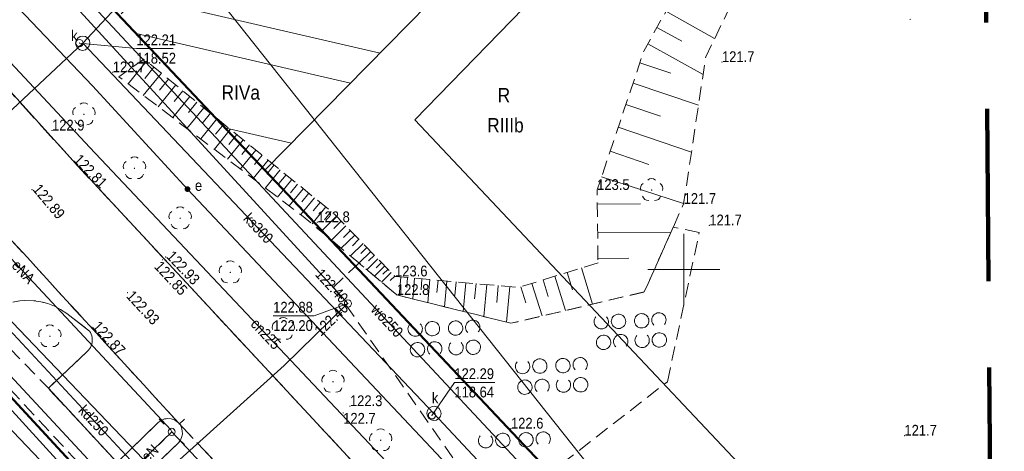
# Model space of a CAD drawing. Extents: x 6439600 to 6443631, y 5654340 to 5654937.
# Tile 46 of 54: x 6440954 to 6441022, y 5654787 to 5654817. Entities that reach past the tile are written whole.
import ezdxf
from ezdxf.enums import TextEntityAlignment as Align

# ---------------------------------------------------------------- set-up
doc = ezdxf.new("R2010")
doc.units = 0
doc.header["$MEASUREMENT"] = 0
for name, pattern in [('1.0_0.5', [1.5, 1, -0.5]), ('1.5_0.5', [2, 1.5, -0.5]), ('2', [0.9, 0.6, -0.3]), ('219-500', [0]), ('PRZER3-1', [4, 3, -1]), ('PTTL', [1.5, 1, -0.5])]:
    doc.linetypes.add(name, pattern=pattern)
doc.layers.get('0').update_dxf_attribs({"color": 2, "linetype": 'CONTINUOUS', "lineweight": 5})
for name, color, linetype in [('000 Inne (niezydentyfikowane)', 7, 'CONTINUOUS'), ('209-oznaczenie konturu klasyfikacyjnego', 7, 'CONTINUOUS'), ('210-oznaczenie konturu użytku gruntowego', 7, 'CONTINUOUS'), ('217-kontur klasyfikacyjny', 7, 'CONTINUOUS'), ('218-kontur użytku gruntowego', 7, 'CONTINUOUS'), ('219-działka ewidencyjna', 7, 'CONTINUOUS'), ('chodnik', 7, 'CONTINUOUS'), ('drzewo liściaste', 7, 'CONTINUOUS'), ('elektroenergetyczne urządzenie techniczne', 7, 'CONTINUOUS'), ('elektroenergetyczne urządzenie techniczne-Atr17', 7, 'CONTINUOUS'), ('jezdnia', 7, 'CONTINUOUS'), ('komora podziemna', 7, 'CONTINUOUS'), ('krawężnik', 7, 'CONTINUOUS'), ('latarnia', 7, 'CONTINUOUS'), ('pikieta naturalna', 7, 'CONTINUOUS'), ('pikieta naturalna-Atr2', 7, 'CONTINUOUS'), ('pikieta sztuczna', 7, 'CONTINUOUS'), ('pikieta sztuczna-Atr2', 7, 'CONTINUOUS'), ('przewód ciepłowniczy', 7, 'CONTINUOUS'), ('przewód ciepłowniczy-Atr1', 7, 'CONTINUOUS'), ('przewód elektroenergetyczny podziemny', 7, 'CONTINUOUS'), ('przewód elektroenergetyczny podziemny-Atr1', 7, 'CONTINUOUS'), ('przewód kanalizacyjny', 7, 'CONTINUOUS'), ('przewód kanalizacyjny-Atr1', 7, 'CONTINUOUS'), ('przewód telekomunikacyjny podziemny', 7, 'CONTINUOUS'), ('przewód wodociągowy', 7, 'CONTINUOUS'), ('przewód wodociągowy-Atr1', 7, 'CONTINUOUS'), ('rzedna', 7, 'CONTINUOUS'), ('rzedna-Atr2', 7, 'CONTINUOUS'), ('rzedna-Atr3', 7, 'CONTINUOUS'), ('skarpa nieumocniona', 7, 'CONTINUOUS'), ('właz do komory lub kanału - okrągły', 7, 'CONTINUOUS'), ('właz do komory lub kanału - okrągły-Atr17', 7, 'CONTINUOUS'), ('Zakres', 7, 'CONTINUOUS')]:
    doc.layers.add(name, color=color, linetype=linetype)
doc.layers.add('z - kartowanie', color=2, linetype='CONTINUOUS', lineweight=5)
doc.layers.add('z - MPZT', color=121, linetype='PRZER3-1', lineweight=18)
doc.styles.add('MapaZas', font='geodezja.shx', dxfattribs={"width": 0.9})
doc.linetypes.add('NLZ', pattern='A,3,-1,[35,msgB.shx,S=0.008,R=0,X=-0.5,Y=0],3', length=7)

# ---------------------------------------------------------------- blocks, each defined once
blk = doc.blocks.new('PW01')
at = {"linetype": 'Continuous', "lineweight": 13}
h = blk.add_hatch(color=0, dxfattribs=at)
edge = h.paths.add_edge_path()
edge.add_arc((0, 0), 0.045, 0, 360)
blk = doc.blocks.new('US22')
at = {"color": 0, "linetype": 'Continuous', "lineweight": 13}
blk.add_circle((0, 0), 0.25, dxfattribs=at)
blk = doc.blocks.new('OP021')
at = {"linetype": 'Continuous', "lineweight": 13}
h = blk.add_hatch(color=0, dxfattribs=at)
edge = h.paths.add_edge_path()
edge.add_arc((0, 0), 0.05, 0, 360)
at = {"color": 0, "linetype": 'Continuous', "lineweight": 13}
for centre, start, end in [((0, 0.4), 49.272, 130.728), ((-0.38, 0.124), 121.308, 202.548), ((0.38, 0.124), 337.452, 58.692), ((-0.235, -0.324), 193.221, 274.871), ((0.235, -0.324), 265.129, 346.779)]:
    blk.add_arc(centre, 0.4, start, end, dxfattribs=at)
blk = doc.blocks.new('SM01')
at = {"color": 0, "linetype": 'Continuous', "lineweight": 13}
for p, q in [((-0.53, 0.531), (-0.883, 0.884)), ((0.531, 0.531), (0.884, 0.884)), ((-0.53, -0.53), (-0.883, -0.883)), ((0.531, -0.53), (0.884, -0.883))]:
    blk.add_line(p, q, dxfattribs=at)
blk.add_circle((0, 0), 0.25, dxfattribs=at)
blk = doc.blocks.new('US25')
at = {"linetype": 'Continuous', "lineweight": 0}
h = blk.add_hatch(color=0, dxfattribs=at)
edge = h.paths.add_edge_path()
edge.add_arc((0, 0), 0.2, 0, 360)
blk = doc.blocks.new('US15')
at = {"color": 0, "linetype": 'Continuous', "lineweight": 13}
blk.add_circle((0, 0), 0.25, dxfattribs=at)
blk = doc.blocks.new('OTZK')
at = {"color": 0}
blk.add_lwpolyline([(-1.2, 1), (-1.026352, 0.984808), (-0.85798, 0.939693), (-0.7, 0.866025), (-0.557212, 0.766044), (-0.433956, 0.642788), (-0.333975, 0.5), (-0.260307, 0.34202), (-0.215192, 0.173648), (-0.2, 0), (-0.215192, -0.173648), (-0.260307, -0.34202), (-0.333975, -0.5), (-0.44425, -0.654861), (-0.581841, -0.786053), (-0.741773, -0.888835), (-0.918267, -0.959493), (-1.104944, -0.995472), (-1.295056, -0.995472), (-1.481733, -0.959493), (-1.658227, -0.888835), (-1.818159, -0.786053), (-1.95575, -0.654861), (-2.066025, -0.5), (-2.145001, -0.327068), (-2.189821, -0.142315), (-2.198867, 0.047582), (-2.171812, 0.235759), (-2.109632, 0.415415), (-2.014576, 0.580057), (-1.890079, 0.723734), (-1.740641, 0.841254), (-1.571662, 0.928368), (-1.389251, 0.981929)], close=True, dxfattribs=at)
blk.add_lwpolyline([(0.469393, -0.682799), (0.35969, -0.542106), (0.276733, -0.384159), (0.223163, -0.213984), (0.200685, -0.036999), (0.210014, 0.141165), (0.250854, 0.314835), (0.321904, 0.478484), (0.420903, 0.626903), (0.5447, 0.755369), (0.689355, 0.859792), (0.850264, 0.936848), (1.022304, 0.984085), (1.2, 1), (1.377696, 0.984085), (1.549736, 0.936848), (1.710645, 0.859792), (1.8553, 0.755369), (1.979097, 0.626903), (2.078096, 0.478484), (2.149146, 0.314835), (2.189986, 0.141165), (2.199315, -0.036999), (2.176837, -0.213984), (2.123267, -0.384159), (2.04031, -0.542106), (1.930607, -0.682799)], dxfattribs=at)

msp = doc.modelspace()

# ---------------------------------------------------------------- hatches: boundary and pattern name
at = {"layer": 'z - MPZT', "linetype": 'Continuous', "lineweight": 18}
h = msp.add_hatch(dxfattribs=at)
h.set_pattern_fill('ANSI32', color=256, scale=20, angle=122)
edge = h.paths.add_edge_path()
edge.add_line((6440960.326, 5654818.056), (6440970.835, 5654806.917))
edge.add_line((6440970.835, 5654806.917), (6441020.698, 5654857.544))
edge.add_line((6441020.698, 5654857.544), (6441020.504, 5654879.363))
edge.add_line((6441020.504, 5654879.363), (6440960.84, 5654817.78))

# ---------------------------------------------------------------- linework, layer by layer
at = {"color": 0, "lineweight": 13}
for p, q in [((6441000, 5654797.5), (6441000, 5654802.5)), ((6441000, 5654797.5), (6441000, 5654802.5)), ((6440997.5, 5654800), (6441002.5, 5654800)), ((6440997.5, 5654800), (6441002.5, 5654800))]:
    msp.add_line(p, q, dxfattribs=at)
at = {"layer": '000 Inne (niezydentyfikowane)', "color": 7, "linetype": 'Continuous', "lineweight": 13, "flags": 128}
for points in [[(6440998.76, 5654817.97), (6441002.15, 5654816.08)], [(6440998.13, 5654816.84), (6440999.86, 5654815.88)], [(6440997.5, 5654815.7), (6441001.34, 5654813.56)], [(6440962.59, 5654814.5), (6440961.31, 5654812.92)], [(6440963.11, 5654814.08), (6440962.48, 5654813.3)], [(6440996.95, 5654814.38), (6440999.1, 5654813.66)], [(6440963.63, 5654813.66), (6440962.37, 5654812.12)], [(6440964.13, 5654813.25), (6440963.51, 5654812.49)], [(6440964.63, 5654812.84), (6440963.41, 5654811.33)], [(6440965.13, 5654812.44), (6440964.52, 5654811.69)], [(6440996.47, 5654812.97), (6441001.02, 5654811.44)], [(6440965.62, 5654812.04), (6440964.42, 5654810.57)], [(6440966.58, 5654811.26), (6440965.41, 5654809.82)], [(6440966.1, 5654811.65), (6440965.51, 5654810.92)], [(6440995.97, 5654811.48), (6440998.38, 5654810.67)], [(6440967.52, 5654810.5), (6440966.37, 5654809.09)], [(6440967.05, 5654810.88), (6440966.47, 5654810.17)], [(6440968.43, 5654809.75), (6440967.32, 5654808.38)], [(6440967.98, 5654810.12), (6440967.41, 5654809.43)], [(6440995.44, 5654809.9), (6441000.53, 5654808.18)], [(6440969.33, 5654809.02), (6440968.24, 5654807.68)], [(6440968.88, 5654809.39), (6440968.33, 5654808.71)], [(6440970.21, 5654808.31), (6440969.14, 5654807)], [(6440969.77, 5654808.67), (6440969.23, 5654808)], [(6440971.06, 5654807.62), (6440970.02, 5654806.34)], [(6440970.64, 5654807.96), (6440970.11, 5654807.32)], [(6440994.87, 5654808.23), (6440997.57, 5654807.32)], [(6440971.9, 5654806.94), (6440970.88, 5654805.69)], [(6440971.48, 5654807.28), (6440970.97, 5654806.64)], [(6440972.71, 5654806.27), (6440971.72, 5654805.05)], [(6440972.31, 5654806.6), (6440971.8, 5654805.99)], [(6440994.28, 5654806.46), (6440999.99, 5654804.59)], [(6440973.51, 5654805.63), (6440972.54, 5654804.43)], [(6440973.11, 5654805.95), (6440972.62, 5654805.35)], [(6440974.29, 5654804.99), (6440973.34, 5654803.83)], [(6440973.9, 5654805.31), (6440973.42, 5654804.72)], [(6440975.07, 5654804.36), (6440974.12, 5654803.19)], [(6440974.68, 5654804.68), (6440974.21, 5654804.09)], [(6440993.98, 5654804.55), (6440996.99, 5654804.57)], [(6440975.82, 5654803.71), (6440974.75, 5654802.66)], [(6440975.46, 5654804.04), (6440974.98, 5654803.46)], [(6440976.47, 5654803.04), (6440975.47, 5654802.06)], [(6440976.15, 5654803.37), (6440975.63, 5654802.86)], [(6440977.09, 5654802.41), (6440976.15, 5654801.49)], [(6440976.79, 5654802.72), (6440976.3, 5654802.24)], [(6440994.01, 5654802.55), (6440999.11, 5654802.61)], [(6440977.67, 5654801.82), (6440976.79, 5654800.96)], [(6440977.38, 5654802.11), (6440976.93, 5654801.66)], [(6440977.94, 5654801.54), (6440977.51, 5654801.12)], [(6440978.21, 5654801.26), (6440977.38, 5654800.46)], [(6440978.46, 5654801), (6440978.06, 5654800.61)], [(6440994.03, 5654800.78), (6440996.17, 5654800.8)], [(6440978.71, 5654800.75), (6440977.94, 5654799.99)], [(6440979.19, 5654800.26), (6440978.46, 5654799.55)], [(6440978.95, 5654800.5), (6440978.58, 5654800.13)], [(6440992.87, 5654800.12), (6440993.65, 5654797.6)], [(6440979.64, 5654799.8), (6440978.96, 5654799.13)], [(6440979.41, 5654800.03), (6440979.06, 5654799.68)], [(6440979.88, 5654799.55), (6440979.55, 5654799.24)], [(6440980.3, 5654799.49), (6440980.19, 5654798.2)], [(6440980.77, 5654799.45), (6440980.71, 5654798.77)], [(6440981.26, 5654799.41), (6440981.13, 5654797.97)], [(6440991.02, 5654799.54), (6440991.76, 5654797.16)], [(6440991.88, 5654799.81), (6440992.26, 5654798.59)], [(6440981.77, 5654799.36), (6440981.71, 5654798.6)], [(6440982.32, 5654799.31), (6440982.18, 5654797.71)], [(6440982.9, 5654799.26), (6440982.82, 5654798.41)], [(6440983.5, 5654799.21), (6440983.34, 5654797.42)], [(6440984.15, 5654799.15), (6440984.06, 5654798.21)], [(6440984.82, 5654799.09), (6440984.64, 5654797.1)], [(6440985.54, 5654799.03), (6440985.44, 5654797.97)], [(6440986.29, 5654798.96), (6440986.09, 5654796.74)], [(6440987.08, 5654798.89), (6440986.98, 5654797.72)], [(6440987.89, 5654798.82), (6440987.67, 5654796.34)], [(6440988.66, 5654798.81), (6440989.01, 5654797.7)], [(6440989.42, 5654799.04), (6440990.13, 5654796.78)], [(6440990.21, 5654799.29), (6440990.57, 5654798.13)]]:
    msp.add_lwpolyline(points, dxfattribs=at)
at = {"layer": '217-kontur klasyfikacyjny', "color": 3, "linetype": 'Continuous', "lineweight": 13, "flags": 128}
for points in [[(6441010.23, 5654765.19), (6440964.89, 5654822.25)], [(6440964.89, 5654822.25), (6441010.23, 5654765.19)], [(6440960.56, 5654817.8), (6441010.23, 5654765.19)]]:
    msp.add_lwpolyline(points, dxfattribs=at)
at = {"layer": '218-kontur użytku gruntowego', "color": 3, "linetype": 'Continuous', "lineweight": 13, "flags": 128}
for points in [[(6440960.56, 5654817.8), (6441010.23, 5654765.19)], [(6441010.23, 5654765.19), (6440960.56, 5654817.8)], [(6440964.09, 5654777.43), (6440951.87, 5654790.22)], [(6440951.87, 5654790.22), (6440964.09, 5654777.43)]]:
    msp.add_lwpolyline(points, dxfattribs=at)
at = {"layer": '219-działka ewidencyjna', "color": 3, "linetype": '219-500', "lineweight": 13, "flags": 128}
for points in [[(6440881.38, 5654871.41), (6440979.07, 5654769.37)], [(6440964.09, 5654777.43), (6440951.87, 5654790.22)]]:
    msp.add_lwpolyline(points, dxfattribs=at)
at = {"layer": '219-działka ewidencyjna', "color": 3, "linetype": '219-500', "lineweight": 13}
msp.add_lwpolyline([(6441039.966, 5654733.678), (6440960.56, 5654817.8)], dxfattribs=at)
at = {"layer": 'chodnik', "color": 7, "linetype": '1.0_0.5', "lineweight": 13, "flags": 128}
msp.add_lwpolyline([(6440980.53, 5654762.09), (6440987.28, 5654754.96), (6440987.44, 5654755.1), (6440987.65, 5654755.28), (6440987.85, 5654755.46), (6440988.04, 5654755.64), (6440988.23, 5654755.83), (6440988.42, 5654756.02), (6440988.61, 5654756.22), (6440988.69, 5654756.31), (6440981.97, 5654763.41), (6440979.17, 5654766.58), (6440961.9, 5654785.16), (6440960.55, 5654786.59), (6440955.77, 5654791.75), (6440951.12, 5654796.56), (6440949.8, 5654795.26)], close=True, dxfattribs=at)
at = {"layer": 'jezdnia', "color": 7, "linetype": '1.5_0.5', "lineweight": 13}
for points in [[(6440861.609, 5654900.411), (6440863.69, 5654898.18), (6440871.93, 5654889.17), (6440876.06, 5654884.79), (6440879.48, 5654881.22), (6440906.8, 5654851.86), (6440923.44, 5654833.94), (6440929.76, 5654827.01), (6440946.76, 5654808.73), (6440952.95, 5654802.31), (6440964.82, 5654789.35), (6440983.59, 5654769.41), (6440986.02, 5654766.81), (6440986.68, 5654766.1), (6440989.64, 5654762.78), (6440998.11, 5654753.44), (6441004.18, 5654747.07), (6441016.644, 5654733.678)], [(6441026.268, 5654733.678), (6441014.05, 5654746.81), (6441013.69, 5654747.24), (6440979.44, 5654783.96), (6440979.03, 5654784.41), (6440957.47, 5654807.58), (6440948.41, 5654817.56), (6440937.72, 5654829.04), (6440912.17, 5654856.41), (6440871.169, 5654900.411)]]:
    msp.add_lwpolyline(points, dxfattribs=at)
at = {"layer": 'jezdnia', "color": 7, "linetype": '1.5_0.5', "lineweight": 13, "flags": 128}
for points in [[(6440958.55, 5654794.4), (6440958.47, 5654794.31), (6440955.77, 5654791.75), (6440960.55, 5654786.59), (6440963.42, 5654789.37), (6440963.61, 5654789.52), (6440963.84, 5654789.62), (6440964.08, 5654789.65), (6440964.32, 5654789.63), (6440964.55, 5654789.55), (6440964.82, 5654789.35), (6440952.95, 5654802.31), (6440946.76, 5654808.73), (6440948.08, 5654806.84), (6440948.28, 5654806.4), (6440948.44, 5654805.94), (6440948.55, 5654805.46), (6440948.6, 5654804.97), (6440948.61, 5654804.48), (6440948.58, 5654804), (6440948.55, 5654803.8), (6440948.49, 5654803.52), (6440948.35, 5654803.05), (6440948.18, 5654802.6), (6440947.96, 5654802.17), (6440947.69, 5654801.75), (6440947.38, 5654801.38), (6440947.05, 5654801.02), (6440945.72, 5654799.71), (6440944.2, 5654798.25), (6440948.36, 5654793.9), (6440949.8, 5654795.26), (6440951.15, 5654796.59), (6440951.52, 5654796.91), (6440951.93, 5654797.19), (6440952.36, 5654797.42), (6440952.82, 5654797.62), (6440953.29, 5654797.75), (6440953.78, 5654797.84), (6440954.1, 5654797.86), (6440954.76, 5654797.84), (6440955.25, 5654797.77), (6440955.73, 5654797.64), (6440956.19, 5654797.47), (6440956.62, 5654797.24), (6440957.04, 5654796.96), (6440958.63, 5654795.72), (6440958.69, 5654795.62), (6440958.75, 5654795.51), (6440958.79, 5654795.4), (6440958.82, 5654795.29), (6440958.82, 5654795.17), (6440958.82, 5654795), (6440958.81, 5654794.93), (6440958.79, 5654794.81), (6440958.75, 5654794.7), (6440958.69, 5654794.59), (6440958.63, 5654794.49)], [(6440983.59, 5654769.41), (6440964.82, 5654789.35), (6440964.91, 5654789.25), (6440965.03, 5654789.03), (6440965.09, 5654788.8), (6440965.1, 5654788.56), (6440965.04, 5654788.32), (6440964.94, 5654788.11), (6440964.79, 5654787.93), (6440961.9, 5654785.16), (6440979.17, 5654766.58), (6440982.19, 5654769.45), (6440982.28, 5654769.53), (6440982.38, 5654769.6), (6440982.48, 5654769.64), (6440982.6, 5654769.69), (6440982.71, 5654769.72), (6440982.83, 5654769.73), (6440982.91, 5654769.73), (6440983.07, 5654769.7), (6440983.19, 5654769.67), (6440983.3, 5654769.63), (6440983.4, 5654769.57), (6440983.5, 5654769.49)]]:
    msp.add_lwpolyline(points, close=True, dxfattribs=at)
at = {"layer": 'komora podziemna', "color": 32, "linetype": 'Continuous', "lineweight": 13, "flags": 128}
for points in [[(6440957.66, 5654815.75), (6440957.7, 5654815.94), (6440957.81, 5654816.1), (6440957.97, 5654816.21), (6440958.17, 5654816.24), (6440958.35, 5654816.2), (6440958.51, 5654816.09), (6440958.62, 5654815.93), (6440958.66, 5654815.74), (6440958.61, 5654815.55), (6440958.5, 5654815.39), (6440958.34, 5654815.28), (6440958.15, 5654815.24), (6440957.96, 5654815.29), (6440957.8, 5654815.4), (6440957.69, 5654815.56)], [(6440983.11, 5654790), (6440983.06, 5654789.81), (6440982.95, 5654789.65), (6440982.79, 5654789.54), (6440982.6, 5654789.51), (6440982.41, 5654789.55), (6440982.25, 5654789.66), (6440982.15, 5654789.82), (6440982.11, 5654790.02), (6440982.15, 5654790.2), (6440982.26, 5654790.36), (6440982.43, 5654790.47), (6440982.62, 5654790.51), (6440982.81, 5654790.46), (6440982.96, 5654790.35), (6440983.07, 5654790.19)]]:
    msp.add_lwpolyline(points, close=True, dxfattribs=at)
at = {"layer": 'krawężnik', "color": 7, "linetype": 'Continuous', "lineweight": 13, "flags": 128}
for points in [[(6440948.99, 5654816.93), (6440957.47, 5654807.58), (6440979.03, 5654784.41), (6440979.44, 5654783.96), (6441013.69, 5654747.24)], [(6440953.29, 5654797.75), (6440953.78, 5654797.84), (6440954.1, 5654797.86), (6440954.76, 5654797.84), (6440955.25, 5654797.77), (6440955.73, 5654797.64), (6440956.19, 5654797.47), (6440956.62, 5654797.24), (6440957.04, 5654796.96), (6440958.63, 5654795.72), (6440958.69, 5654795.62), (6440958.75, 5654795.51), (6440958.79, 5654795.4), (6440958.82, 5654795.29), (6440958.82, 5654795.17), (6440958.82, 5654795), (6440958.81, 5654794.93), (6440958.79, 5654794.81), (6440958.75, 5654794.7), (6440958.69, 5654794.59), (6440958.63, 5654794.49), (6440958.55, 5654794.4), (6440958.47, 5654794.31), (6440955.77, 5654791.75), (6440960.55, 5654786.59), (6440963.42, 5654789.37), (6440963.61, 5654789.52), (6440963.84, 5654789.62), (6440964.08, 5654789.65), (6440964.32, 5654789.63), (6440964.55, 5654789.55), (6440964.82, 5654789.35), (6440964.91, 5654789.25), (6440965.03, 5654789.03), (6440965.09, 5654788.8), (6440965.1, 5654788.56), (6440965.04, 5654788.32), (6440964.94, 5654788.11), (6440964.79, 5654787.93), (6440961.9, 5654785.16)]]:
    msp.add_lwpolyline(points, dxfattribs=at)
at = {"layer": 'przewód ciepłowniczy', "color": 212, "linetype": 'Continuous', "lineweight": 13, "flags": 128}
msp.add_lwpolyline([(6440996.08, 5654767.94), (6440985.86, 5654779.56), (6440988.36, 5654781.95), (6440985.72, 5654784.83), (6440983.15, 5654782.56), (6440958.66, 5654808.49), (6440928.7, 5654840.55)], dxfattribs=at)
at = {"layer": 'przewód elektroenergetyczny podziemny', "color": 1, "linetype": 'Continuous', "lineweight": 13}
for points in [[(6440876.215, 5654900.411), (6440895.33, 5654880.02), (6440910.92, 5654863.95), (6440917.24, 5654857.65), (6440918.53, 5654855.62), (6440937.69, 5654834.93), (6440958.83, 5654812.78), (6440965.45, 5654805.6)], [(6440965.45, 5654805.6), (6440983.91, 5654786.04), (6440989.99, 5654779.72), (6441019.91, 5654747.86), (6441033.055, 5654733.678)]]:
    msp.add_lwpolyline(points, dxfattribs=at)
at = {"layer": 'przewód elektroenergetyczny podziemny', "color": 1, "linetype": 'Continuous', "lineweight": 13, "flags": 128}
for points in [[(6440946.76, 5654807.62), (6440964.3, 5654788.87), (6440964.35, 5654788.72)], [(6440960.35, 5654784.85), (6440942.8, 5654803.7)], [(6440960.35, 5654784.85), (6440964.35, 5654788.72)], [(6440964.35, 5654788.72), (6440983.82, 5654767.93), (6440983.87, 5654767.7)]]:
    msp.add_lwpolyline(points, dxfattribs=at)
at = {"layer": 'przewód kanalizacyjny', "color": 34, "linetype": 'Continuous', "lineweight": 13, "flags": 128}
for points in [[(6440958.16, 5654815.74), (6440999.32, 5654859.75)], [(6440941.96, 5654800.59), (6440958.16, 5654815.74)], [(6440958.16, 5654815.74), (6440982.61, 5654790.01)], [(6440970.84, 5654776.69), (6440946.98, 5654802.32)], [(6441003.23, 5654767.99), (6440982.61, 5654790.01)]]:
    msp.add_lwpolyline(points, dxfattribs=at)
at = {"layer": 'przewód telekomunikacyjny podziemny', "color": 30, "linetype": 'Continuous', "lineweight": 13, "flags": 128}
for points in [[(6440896.06, 5654886.22), (6440896.21, 5654886.03), (6440897.08, 5654884.4), (6440913.81, 5654866.78), (6440927.32, 5654852.53), (6440929.66, 5654850.26), (6440943.37, 5654835.92), (6440943.23, 5654833.76), (6440943.88, 5654833), (6440944.06, 5654832.83), (6440944.21, 5654832.6), (6440957.71, 5654818.26), (6440976.44, 5654797.84), (6440976.62, 5654797.65), (6440976.45, 5654797.52), (6440972.18, 5654793.34), (6440959.74, 5654782.14), (6440958.91, 5654781.25), (6440959.15, 5654780.49), (6440959.47, 5654780.49)], [(6440943.53, 5654800.66), (6440944.02, 5654800.3), (6440961.53, 5654781.1), (6440977.2, 5654765.18), (6440977.71, 5654764.81)]]:
    msp.add_lwpolyline(points, dxfattribs=at)
at = {"layer": 'przewód wodociągowy', "color": 5, "linetype": 'Continuous', "lineweight": 13, "flags": 128}
msp.add_lwpolyline([(6440943.88, 5654834.39), (6441014.82, 5654758.5)], dxfattribs=at)
at = {"layer": 'rzedna-Atr2', "color": 7, "lineweight": 13, "flags": 128}
for points in [[(6440957.93, 5654815.75), (6440961.89, 5654815.37), (6440964.451, 5654815.37)], [(6440982.47, 5654789.87), (6440984.03, 5654792.16), (6440986.852, 5654792.16)]]:
    msp.add_lwpolyline(points, dxfattribs=at)
at = {"layer": 'rzedna-Atr2', "color": 30, "lineweight": 13, "flags": 128}
msp.add_lwpolyline([(6440976.62, 5654797.65), (6440974.27, 5654796.78), (6440971.416, 5654796.78)], dxfattribs=at)
at = {"layer": 'skarpa nieumocniona', "color": 7, "linetype": '1.0_0.5', "lineweight": 13, "flags": 128}
msp.add_lwpolyline([(6440994.03, 5654800.48), (6440988.51, 5654798.76), (6440979.9, 5654799.53), (6440975.61, 5654803.92), (6440962.42, 5654814.64), (6440960.66, 5654813.41), (6440973.51, 5654803.7), (6440980.03, 5654798.24), (6440987.97, 5654796.27), (6440997.25, 5654798.45), (6440999.99, 5654804.57), (6441001.53, 5654814.79), (6441006.73, 5654825.56), (6441022.12, 5654829.21), (6441038.37, 5654833.91), (6441042.96, 5654833.96), (6441045.52, 5654834.79), (6441047.76, 5654839.32), (6441049.19, 5654861.25), (6441047.24, 5654869.17), (6441045.09, 5654870.38), (6441017.2, 5654865.75), (6441017.16, 5654864.09), (6441045.37, 5654868.6), (6441047.02, 5654862.83), (6441045.61, 5654839.79), (6441042.89, 5654835.92), (6441039.64, 5654835.95), (6441021.98, 5654833.2), (6441004.76, 5654828.77), (6440997.22, 5654815.2), (6440993.97, 5654805.54)], close=True, dxfattribs=at)
msp.add_lwpolyline([(6440994.03, 5654800.48), (6440988.51, 5654798.76), (6440979.9, 5654799.53), (6440975.61, 5654803.92), (6440962.42, 5654814.64), (6440960.66, 5654813.41), (6440973.51, 5654803.7), (6440980.03, 5654798.24), (6440987.97, 5654796.27), (6440997.25, 5654798.45), (6440999.99, 5654804.57), (6441001.53, 5654814.79), (6441006.73, 5654825.56), (6441022.12, 5654829.21), (6441038.37, 5654833.91), (6441042.96, 5654833.96), (6441045.52, 5654834.79), (6441047.76, 5654839.32), (6441049.19, 5654861.25), (6441047.24, 5654869.17), (6441045.09, 5654870.38), (6441017.2, 5654865.75), (6441017.16, 5654864.09), (6441045.37, 5654868.6), (6441047.02, 5654862.83), (6441045.61, 5654839.79), (6441042.89, 5654835.92), (6441039.64, 5654835.95), (6441021.98, 5654833.2), (6441004.76, 5654828.77), (6440997.22, 5654815.2), (6440993.97, 5654805.54)], close=True, dxfattribs=at)
at = {"layer": 'z - kartowanie', "color": 0, "linetype": 'PTTL', "lineweight": 18}
msp.add_lwpolyline([(6440986.78, 5654782.84), (6440998.86, 5654792.21), (6441001.07, 5654802.577), (6440999.271, 5654802.963), (6440997.25, 5654798.45), (6440987.97, 5654796.27), (6440980.03, 5654798.24), (6440977.38, 5654800.46), (6440975.62, 5654798.79), (6440986.78, 5654782.84)], dxfattribs=at)
at = {"layer": 'z - MPZT', "linetype": 'Continuous', "lineweight": 50}
for points in [[(6440892.41, 5654890.767), (6440947.07, 5654832.59), (6440960.56, 5654817.8), (6441010.281, 5654765.126), (6441020.769, 5654754.015)], [(6440987.32, 5654753.81), (6440984.25, 5654757.15), (6440975.96, 5654766.48), (6440869.606, 5654881.516), (6440862.895, 5654890.282)]]:
    msp.add_lwpolyline(points, dxfattribs=at)
at = {"layer": 'z - MPZT', "linetype": 'Continuous', "lineweight": 18}
msp.add_lwpolyline([(6440960.326, 5654818.056), (6440970.835, 5654806.917), (6441020.698, 5654857.544), (6441020.504, 5654879.363), (6440960.84, 5654817.78)], dxfattribs=at)
at = {"layer": 'z - MPZT', "linetype": 'NLZ', "lineweight": 35}
for points in [[(6440981.282, 5654810.416), (6441020.757, 5654850.954)], [(6441021.497, 5654767.812), (6441017.553, 5654771.991), (6440981.282, 5654810.416)]]:
    msp.add_lwpolyline(points, dxfattribs=at)
at = {"layer": 'Zakres', "color": 221, "linetype": '2', "lineweight": 140, "ltscale": 20, "flags": 128}
msp.add_lwpolyline([(6441020.39, 5654892.11), (6440805.9, 5654889.86), (6440806.46, 5654752.7), (6441021.62, 5654754.02)], close=True, dxfattribs=at)

# ---------------------------------------------------------------- block references
at = {"layer": 'drzewo liściaste', "color": 94, "linetype": 'Continuous', "lineweight": 13}
for p in [(6440997.76, 5654805.53), (6440955.87, 5654795.37)]:
    msp.add_blockref('OP021', p, dxfattribs=at)
at = {"layer": 'elektroenergetyczne urządzenie techniczne', "color": 1, "linetype": 'Continuous', "lineweight": 13}
msp.add_blockref('US25', (6440965.45, 5654805.6), dxfattribs=at)
at = {"layer": 'komora podziemna', "color": 30, "linetype": 'Continuous', "lineweight": 13}
msp.add_blockref('US15', (6440976.62, 5654797.65), dxfattribs=at)
at = {"layer": 'latarnia', "color": 7, "linetype": 'Continuous', "lineweight": 13}
msp.add_blockref('SM01', (6440964.35, 5654788.72), dxfattribs=at)
at = {"layer": 'pikieta naturalna', "color": 7, "linetype": 'Continuous', "lineweight": 13}
for p in [(6441015.76, 5654817.4), (6441002.66, 5654814.43), (6440960.25, 5654813.72), (6440956.02, 5654809.67), (6440993.97, 5654805.54), (6440999.99, 5654804.57), (6440974.49, 5654803.3), (6441001.78, 5654803.08), (6440979.9, 5654799.53), (6440980.03, 5654798.24), (6440976.76, 5654790.51), (6440976.29, 5654790.04), (6440987.97, 5654788.95), (6441015.36, 5654788.46)]:
    msp.add_blockref('PW01', p, dxfattribs=at)
at = {"layer": 'pikieta sztuczna', "color": 7, "linetype": 'Continuous', "lineweight": 13}
for p in [(6440957.47, 5654807.58), (6440954.63, 5654805.56), (6440963.93, 5654800.88), (6440963.72, 5654800.68), (6440961.27, 5654798.4), (6440958.8, 5654796)]:
    msp.add_blockref('PW01', p, dxfattribs=at)
at = {"layer": 'rzedna', "color": 34, "linetype": 'Continuous', "lineweight": 13}
for p in [(6440957.93, 5654815.75), (6440982.47, 5654789.87)]:
    msp.add_blockref('PW01', p, dxfattribs=at)
at = {"layer": 'rzedna', "color": 30, "linetype": 'Continuous', "lineweight": 13}
for p in [(6440976.44, 5654797.84), (6440976.45, 5654797.52), (6440976.62, 5654797.65)]:
    msp.add_blockref('PW01', p, dxfattribs=at)
at = {"layer": 'właz do komory lub kanału - okrągły', "color": 7, "linetype": 'Continuous', "lineweight": 13}
for p in [(6440957.93, 5654815.75), (6440982.47, 5654789.87)]:
    msp.add_blockref('US22', p, dxfattribs=at)
at = {"layer": 'z - kartowanie', "color": 94, "linetype": 'Continuous', "lineweight": 13}
for p in [(6440958.24, 5654810.8), (6440961.76, 5654807.05), (6440964.94, 5654803.57), (6440968.43, 5654799.81), (6440972.12, 5654795.88), (6440975.58, 5654792.21), (6440978.9, 5654788.14)]:
    msp.add_blockref('OP021', p, dxfattribs=at)
at = {"layer": 'z - kartowanie', "color": 0, "linetype": 'PTTL', "lineweight": 18, "xscale": 0.4999999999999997, "yscale": 0.4999999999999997}
for p, rotation in [((6440994.856, 5654796.395), 181.2152817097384), ((6440997.668, 5654796.472), 2.695687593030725), ((6440981.901, 5654795.888), 181.2152817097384), ((6440984.713, 5654795.965), 2.695687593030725), ((6440995.017, 5654794.973), 2.695687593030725), ((6440997.701, 5654795.1), 181.2152817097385), ((6440982.062, 5654794.465), 2.695687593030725), ((6440984.746, 5654794.593), 181.2152817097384), ((6440992.189, 5654793.359), 2.695687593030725), ((6440989.378, 5654793.281), 181.2152817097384), ((6440989.539, 5654791.859), 2.695687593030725), ((6440992.222, 5654791.987), 181.2152817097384), ((6440986.804, 5654788.12), 181.2152817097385), ((6440989.615, 5654788.197), 2.695687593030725)]:
    msp.add_blockref('OTZK', p, dxfattribs=dict(at, rotation=rotation))

# ---------------------------------------------------------------- texts
at = {"layer": '209-oznaczenie konturu klasyfikacyjnego', "color": 3, "linetype": 'Continuous', "lineweight": 13, "style": 'MapaZas', "width": 0.9}
msp.add_text('RIVa', height=1, dxfattribs=at).set_placement((6440967.82, 5654811.82))
msp.add_text('RIIIb', height=1, dxfattribs=at).set_placement((6440986.314, 5654810.542), align=Align.TOP_LEFT)
at = {"layer": '210-oznaczenie konturu użytku gruntowego', "color": 3, "linetype": 'Continuous', "lineweight": 13, "style": 'MapaZas', "width": 0.9}
msp.add_text('R', height=1, dxfattribs=at).set_placement((6440987.044, 5654811.632))
at = {"layer": 'elektroenergetyczne urządzenie techniczne-Atr17', "color": 1, "lineweight": 13, "style": 'MapaZas', "width": 0.9}
msp.add_text('e', height=0.75, dxfattribs=at).set_placement((6440965.97, 5654805.48))
at = {"layer": 'pikieta naturalna-Atr2', "color": 7, "lineweight": 13, "style": 'MapaZas', "width": 0.9}
for s, p in [('121.7', (6441002.66, 5654814.43)), ('122.7', (6440960.25, 5654813.72)), ('122.9', (6440956.02, 5654809.67)), ('123.5', (6440993.97, 5654805.54)), ('121.7', (6440999.99, 5654804.57)), ('122.8', (6440974.49, 5654803.3)), ('121.7', (6441001.78, 5654803.08)), ('123.6', (6440979.9, 5654799.53)), ('122.8', (6440980.03, 5654798.24)), ('122.3', (6440976.76, 5654790.51)), ('122.6', (6440987.97, 5654788.95)), ('121.7', (6441015.36, 5654788.46))]:
    msp.add_text(s, height=0.75, dxfattribs=at).set_placement(p)
msp.add_text('122.7', height=0.75, dxfattribs=at).set_placement((6440976.29, 5654790.04), align=Align.TOP_LEFT)
at = {"layer": 'pikieta sztuczna-Atr2', "color": 7, "lineweight": 13, "style": 'MapaZas', "width": 0.9}
for s, rotation, p in [('122.81', 314.288, (6440957.47, 5654807.58)), ('122.89', 310.001, (6440954.63, 5654805.56)), ('122.93', 313.603, (6440963.93, 5654800.88)), ('122.85', 312.938, (6440963.09, 5654800.17)), ('122.93', 312.938, (6440961.14, 5654798.12)), ('122.87', 312.485, (6440958.78, 5654796))]:
    msp.add_text(s, height=0.75, rotation=rotation, dxfattribs=at).set_placement(p)
at = {"layer": 'przewód ciepłowniczy-Atr1', "color": 212, "lineweight": 13, "style": 'MapaZas', "width": 0.9}
msp.add_text('cn225', height=0.75, rotation=313.364, dxfattribs=at).set_placement((6440970.91, 5654795.53), align=Align.MIDDLE_CENTER)
at = {"layer": 'przewód elektroenergetyczny podziemny-Atr1', "color": 1, "lineweight": 13, "style": 'MapaZas', "width": 0.9}
for s, rotation, p in [('eNA', 313.089, (6440954.03, 5654799.85)), ('eN', 44.05, (6440962.83, 5654787.25))]:
    msp.add_text(s, height=0.75, rotation=rotation, dxfattribs=at).set_placement(p, align=Align.MIDDLE_CENTER)
at = {"layer": 'przewód kanalizacyjny-Atr1', "color": 34, "lineweight": 13, "style": 'MapaZas', "width": 0.9}
for s, rotation, p in [('ks300', 313.539, (6440970.39, 5654802.88)), ('kd250', 312.951, (6440958.91, 5654789.51))]:
    msp.add_text(s, height=0.75, rotation=rotation, dxfattribs=at).set_placement(p, align=Align.MIDDLE_CENTER)
at = {"layer": 'przewód wodociągowy-Atr1', "color": 5, "lineweight": 13, "style": 'MapaZas', "width": 0.9}
msp.add_text('wo250', height=0.75, rotation=313.069, dxfattribs=at).set_placement((6440979.35, 5654796.45), align=Align.MIDDLE_CENTER)
at = {"layer": 'rzedna-Atr2', "color": 7, "lineweight": 13, "style": 'MapaZas', "width": 0.9}
for s, p in [('122.21', (6440961.89, 5654815.378)), ('122.29', (6440984.03, 5654792.168))]:
    msp.add_text(s, height=0.75, dxfattribs=at).set_placement(p, align=Align.BOTTOM_LEFT)
at = {"layer": 'rzedna-Atr2', "color": 30, "lineweight": 13, "style": 'MapaZas', "width": 0.9}
msp.add_text('122.40', height=0.75, rotation=312.527, dxfattribs=at).set_placement((6440974.56, 5654799.89), align=Align.MIDDLE_LEFT)
msp.add_text('122.88', height=0.75, dxfattribs=at).set_placement((6440971.416, 5654796.788), align=Align.BOTTOM_LEFT)
msp.add_text('122.40', height=0.75, rotation=44.13, dxfattribs=at).set_placement((6440976.45, 5654797.52), align=Align.MIDDLE_RIGHT)
at = {"layer": 'rzedna-Atr3', "color": 7, "lineweight": 13, "style": 'MapaZas', "width": 0.9}
for s, p in [('118.52', (6440961.89, 5654814.103)), ('118.64', (6440984.03, 5654790.893))]:
    msp.add_text(s, height=0.75, dxfattribs=at).set_placement(p, align=Align.BOTTOM_LEFT)
at = {"layer": 'rzedna-Atr3', "color": 30, "lineweight": 13, "style": 'MapaZas', "width": 0.9}
msp.add_text('122.20', height=0.75, dxfattribs=at).set_placement((6440971.416, 5654795.513), align=Align.BOTTOM_LEFT)
at = {"layer": 'właz do komory lub kanału - okrągły-Atr17', "color": 7, "lineweight": 13, "style": 'MapaZas', "width": 0.9}
for p in [(6440957.34, 5654815.89), (6440982.46, 5654790.71)]:
    msp.add_text('k', height=0.75, dxfattribs=at).set_placement(p)

doc.saveas('drawing.dxf')
